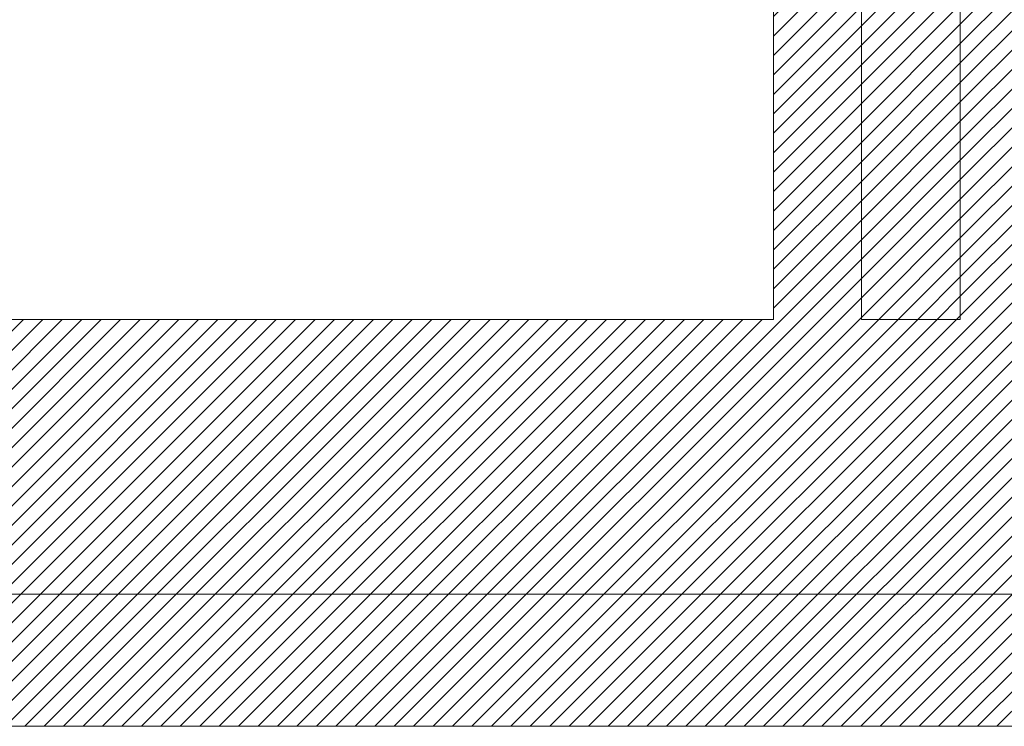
# Model space of a CAD drawing. Header units: inches. Extents: x 27484 to 71626, y -45113 to 39.
# Tile 141 of 256: x 36906 to 36995, y -34785 to -34721. Entities that reach past the tile are written whole.
import ezdxf

# ---------------------------------------------------------------- set-up
doc = ezdxf.new("R2010")
doc.units = ezdxf.units.IN
doc.header["$LTSCALE"] = 50
doc.header["$MEASUREMENT"] = 0
for name, color, linetype, lineweight in [('A-SCIANY', 5, 'Continuous', 18), ('A-ść. istn.', 8, 'Continuous', 0), ('mat', 7, 'Continuous', 9)]:
    doc.layers.add(name, color=color, linetype=linetype, lineweight=lineweight)
pattern_1 = [(45, (31560.1443, -34930.5661), (-0.88388348, 0.88388348), [])]

msp = doc.modelspace()

# ---------------------------------------------------------------- hatches: boundary and pattern name
at = {"layer": 'A-ść. istn.', "ltscale": 0.1}
h = msp.add_hatch(dxfattribs=at)
h.set_pattern_fill('ANSI31', color=256, scale=10)
h.set_pattern_definition(pattern_1)
h.paths.add_polyline_path([(37224.98246, -34654.06607), (37212.48246, -34654.06607), (37212.48246, -34748.06607), (37116.48246, -34748.06607), (37116.48246, -34660.06607), (37116.48246, -34606.06607), (37103.48246, -34606.06607), (37103.48246, -34618.06607), (37104.48246, -34618.06607), (37104.48246, -34748.06607), (36999.48246, -34748.06607), (36999.48246, -34682.06607), (36991.48246, -34682.06607), (36991.48246, -34748.06607), (36982.48246, -34748.06607), (36982.48246, -34682.06607), (36974.48246, -34682.06607), (36974.48246, -34748.06607), (36930.98246, -34748.06607), (36844.48246, -34748.06607), (36844.48246, -34746.06607), (36832.48246, -34746.06607), (36832.48246, -34748.06607), (36737.48513, -34748.06607), (36737.48513, -34760.56607), (37224.98246, -34760.56607)])
h.paths.add_polyline_path([(37249.73246, -34654.06607), (37225.23246, -34654.06607), (37224.98246, -34760.56607), (37249.48246, -34760.56607)])
h.paths.add_polyline_path([(37249.48246, -34760.56607), (37224.98246, -34760.56607), (37224.98246, -34785.06607), (37249.48246, -34785.06607)])
h.paths.add_polyline_path([(37224.98246, -34760.56607), (36737.48513, -34760.56607), (36737.48513, -34785.06607), (37224.98246, -34785.06607)])
h = msp.add_hatch(dxfattribs=at)
h.set_pattern_fill('ANSI31', color=256, scale=10)
h.set_pattern_definition(pattern_1)
h.paths.add_polyline_path([(36991.48246, -34682.06607), (36982.48246, -34682.06607), (36982.48246, -34748.06607), (36991.48246, -34748.06607)])

# ---------------------------------------------------------------- linework, layer by layer
at = {"layer": 'A-SCIANY', "ltscale": 3}
for p, q in [((36974.48246, -34643.06607), (36974.48246, -34748.06607)), ((36844.48246, -34748.06607), (36918.98246, -34748.06607)), ((36844.48246, -34748.06607), (36964.68452, -34748.06607)), ((36844.48246, -34748.06607), (36974.48246, -34748.06607)), ((36930.98246, -34748.06607), (36974.48246, -34748.06607)), ((36735.48513, -34785.06607), (37249.48246, -34785.06607))]:
    msp.add_line(p, q, dxfattribs=at)
at = {"layer": 'mat'}
for p, q in [((36982.48246, -34682.06607), (36982.48246, -34748.06607)), ((36991.48246, -34682.06607), (36991.48246, -34748.06607)), ((36982.48246, -34748.06607), (36991.48246, -34748.06607)), ((36461.48513, -34773.06607), (37237.48246, -34773.06607))]:
    msp.add_line(p, q, dxfattribs=at)

doc.saveas('drawing.dxf')
